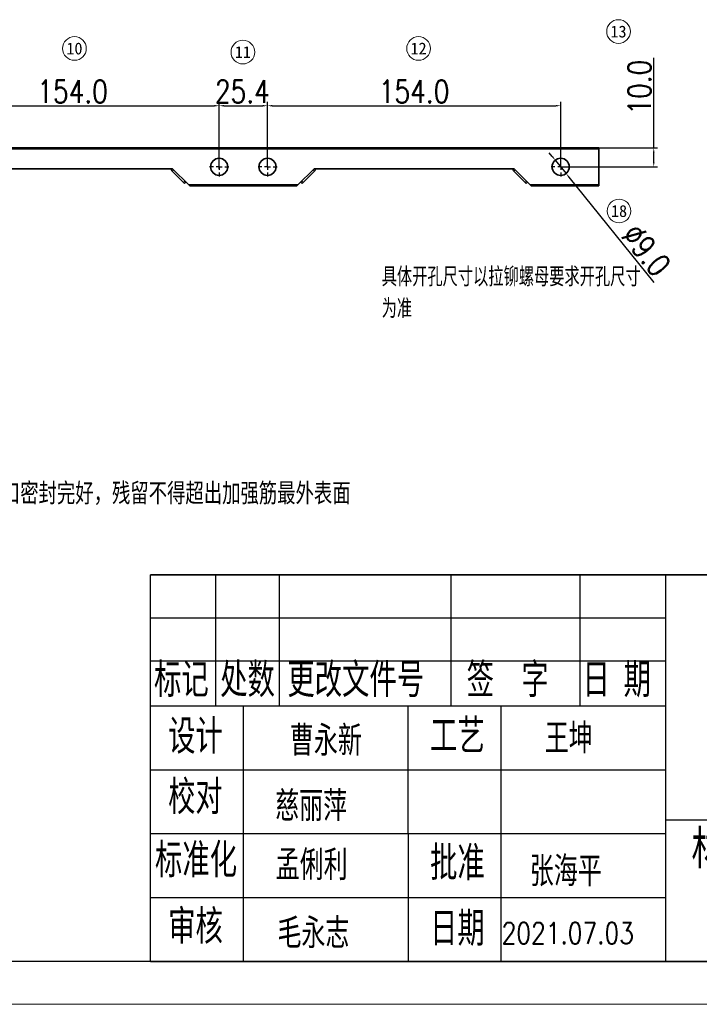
# Model space of a CAD drawing. Header units: millimetres. Extents: x 20710 to 22053, y -3940 to -2995.
# Tile 2 of 4: x 21146 to 21503, y -3940 to -3423. Entities that reach past the tile are written whole.
import ezdxf
from ezdxf import colors
from ezdxf.entities.mleader import LeaderData, LeaderLine
from ezdxf.enums import TextEntityAlignment as Align
from ezdxf.math import Vec2, Vec3

# ---------------------------------------------------------------- set-up
doc = ezdxf.new("R2010")
doc.units = ezdxf.units.MM
doc.header["$PDMODE"] = 3
doc.header["$PDSIZE"] = 8
doc.linetypes.add('CENTERX2', pattern=[20.32, 12.7, -2.54, 2.54, -2.54])
doc.layers.get('0').update_dxf_attribs({"linetype": 'CONTINUOUS'})
doc.layers.get('Defpoints').update_dxf_attribs({"linetype": 'CONTINUOUS'})
for name, color, linetype in [('7标注层', 4, 'CONTINUOUS'), ('中心线层', 1, 'CENTERX2'), ('图框', 7, 'CONTINUOUS')]:
    doc.layers.add(name, color=color, linetype=linetype)
for name, color, linetype, lineweight in [('单行文本', 7, 'CONTINUOUS', 5), ('细实线', 3, 'CONTINUOUS', 13), ('轮廓实线层', 7, 'CONTINUOUS', 35)]:
    doc.layers.add(name, color=color, linetype=linetype, lineweight=lineweight)
doc.styles.add('PC_TEXTSTYLE', font='isocp.shx', dxfattribs={"width": 0.8, "bigfont": 'hzfs.shx'})
doc.styles.get("Standard").update_dxf_attribs({"font": 'isocp.shx', "width": 0.707, "bigfont": 'hztxt.shx'})
doc.styles.add('TH_GBDIM', font='romans.shx', dxfattribs={"width": 0.8, "bigfont": 'gbcbig.shx'})
doc.styles.add('UFIDATXT', font='TXT', dxfattribs={"bigfont": 'hzfs.shx'})
doc.styles.add('文字', font='simhei.ttf')
doc.styles.add('标准', font='仿宋GB2312_0.shx', dxfattribs={"width": 0.667})
doc.dimstyles.new('TH_GBDIM1', dxfattribs={"dimtxt": 12, "dimasz": 2.5, "dimexe": 2, "dimexo": 0, "dimgap": 1.5, "dimtad": 1, "dimdec": 1, "dimzin": 0, "dimdsep": 46, "dimtxsty": 'TH_GBDIM', "dimcen": 2.5, "dimclrd": 130, "dimclre": 130, "dimclrt": 3, "dimadec": 0, "dimazin": 0, "dimtfac": 0.714286, "dimtdec": 1, "dimtmove": 0, "dimatfit": 3, "dimfxl": 1, "dimtzin": 0, "dimlwd": -1, "dimlwe": -1, "dimarcsym": 0})

# ---------------------------------------------------------------- blocks, each defined once
blk = doc.blocks.new('BMS')
at = {"layer": '图框', "color": 0}
for p, q in [((-1.58, 45.13), (-180, 45.13)), ((-180, 0), (-180, 45.13)), ((-180, 45.13), (0, 45.13)), ((-172.39, 29.84), (-172.39, 45.13)), ((-164.96, 29.84), (-164.96, 45.13)), ((-144.9, 29.84), (-144.9, 45.13)), ((-129.86, 29.84), (-129.86, 45.13)), ((-119.83, 0), (-119.83, 45.13)), ((-180, 40.11), (-119.83, 40.11)), ((-180.02, 35.1), (-119.84, 35.1)), ((-180.02, 29.84), (-119.84, 29.84)), ((-180.02, 29.84), (-119.84, 29.84)), ((-169.16, 0), (-169.16, 29.84)), ((-139.08, 0), (-139.08, 29.84)), ((-179.98, 22.38), (-119.81, 22.38)), ((-119.83, 16.54), (-59.66, 16.54)), ((-179.98, 14.92), (-119.81, 14.92)), ((-180, 7.46), (-119.83, 7.46)), ((-180, 0), (-1.58, 0)), ((-178.75, 0), (-1.58, 0)), ((-180, 0), (-1.58, 0)), ((-178.75, 0), (0, 0))]:
    blk.add_line(p, q, dxfattribs=at)
at = {"layer": '图框', "linetype": 'Continuous'}
blk.add_line((-149.87, 0), (-149.93, 29.84), dxfattribs=at)
at = {"layer": '图框'}
blk.add_line((0, 0), (-180, 0), dxfattribs=at)
blk.add_line((0, 0), (-180, 0), dxfattribs=at)
at = {"style": '标准', "width": 0.667}
for tag, p in [('工艺_001', (-130.03, 24.57)), ('校对_001', (-159.4, 16.68)), ('标准化_001', (-159.51, 9.77)), ('批准_001', (-129.75, 9.09)), ('审核_001', (-159.25, 1.85)), ('批准日期_001', (-129.64, 1.55))]:
    blk.add_attdef(tag, p, '', height=3.5, dxfattribs=at)
at = {"color": 1, "style": '标准', "width": 0.667}
blk.add_attdef('受控', text='', height=7, dxfattribs=at).set_placement((-48.36, 20.84), align=Align.MIDDLE)
at = {"layer": '图框', "color": 0, "attachment_point": 1, "style": '标准'}
for s, insert, char_height in [('\\fFangSong_GB2312|b0|i0|p34;标记', (-179.59, 34.75), 3.51), ('\\fFangSong_GB2312|b0|i0|p34;处数', (-171.87, 34.75), 3.51), ('\\fFangSong_GB2312|b0|i0|p34; 更改文件号 ', (-165.62, 34.75), 3.51), ('\\fFangSong_GB2312|b0|i0|p34; 签  字 ', (-144.69, 34.75), 3.51), ('\\fFangSong_GB2312|b0|i0|p34; 日 期 ', (-131.17, 34.75), 3.51), ('{\\fSimSun|b0|i0|c134|p2;设计} ', (-177.94, 28.15), 3.51), ('{\\fSimSun|b0|i0|c134|p2;工艺}', (-147.37, 28.2), 3.51), ('{\\fSimSun|b0|i0|c134|p2;校对}', (-177.94, 21.06), 3.4856), ('\\fFangSong_GB2312|b0|i0|p34;材料：', (-116.85, 15.29), 3.9789), ('{\\fFangSong_GB2312|b0|i0|c134|p34; 标准化 }', (-181.07, 13.7), 3.51), ('{\\fSimSun|b0|i0|c134|p2;批准}', (-147.37, 13.38), 3.51), ('{\\fSimSun|b0|i0|c134|p2;审核}', (-177.94, 5.96), 3.51), ('{\\fSimSun|b0|i0|c134|p2;日期}', (-147.37, 5.72), 3.51)]:
    blk.add_mtext(s, dxfattribs=dict(at, insert=insert, char_height=char_height))
at = {"layer": '图框', "color": 0, "style": '标准', "width": 0.8}
blk.add_attdef('设计', text='', height=3.51, dxfattribs=at).set_placement((-159.53, 24), align=Align.CENTER)
blk = doc.blocks.new('SW_CENTERMARKSYMBOL_0')
at = {"layer": '中心线层', "color": 0}
for p, q in [((-3, 0), (-5, 0)), ((0, 0), (-1.5, 0)), ((0, 3), (0, 5)), ((0, 0), (0, 1.5)), ((0, 0), (0, -1.5)), ((0, 0), (1.5, 0)), ((3, 0), (5, 0)), ((0, -3), (0, -5))]:
    blk.add_line(p, q, dxfattribs=at)
blk = doc.blocks.new('SW_CENTERMARKSYMBOL_2')
at = {"layer": '中心线层', "color": 0}
for p, q in [((-3, 0), (-5, 0)), ((0, 0), (-1.5, 0)), ((0, 3), (0, 5)), ((0, 0), (0, 1.5)), ((0, 0), (0, -1.5)), ((0, 0), (1.5, 0)), ((3, 0), (5, 0)), ((0, -3), (0, -5))]:
    blk.add_line(p, q, dxfattribs=at)
blk = doc.blocks.new('*D359')
at = {"layer": '7标注层', "color": 130, "ltscale": 5, "transparency": 16777216}
for p, q in [((21096.5, -3501.24), (21096.5, -3466.13)), ((21099, -3468.13), (21248, -3468.13)), ((21250.5, -3501.24), (21250.5, -3466.13))]:
    blk.add_line(p, q, dxfattribs=at)
for points in [[(21099, -3467.72), (21099, -3468.55), (21096.5, -3468.13)], [(21248, -3467.72), (21248, -3468.55), (21250.5, -3468.13)]]:
    blk.add_solid(points, dxfattribs=at)
at = {"layer": 'Defpoints', "color": 0, "ltscale": 5, "transparency": 16777216}
for p in [(21250.5, -3468.13), (21096.5, -3501.24), (21250.5, -3501.24)]:
    blk.add_point(p, dxfattribs=at)
at = {"layer": '7标注层', "color": 3, "ltscale": 5, "transparency": 16777216, "insert": (21173.5, -3460.63), "char_height": 12, "attachment_point": 5, "style": 'TH_GBDIM'}
blk.add_mtext('154.0', dxfattribs=at)
blk = doc.blocks.new('*D360')
at = {"layer": '7标注层', "color": 130, "ltscale": 5, "transparency": 16777216}
for p, q in [((21250.5, -3501.24), (21250.5, -3466.13)), ((21253, -3468.13), (21273.4, -3468.13)), ((21275.9, -3500.24), (21275.9, -3466.13))]:
    blk.add_line(p, q, dxfattribs=at)
for points in [[(21253, -3467.72), (21253, -3468.55), (21250.5, -3468.13)], [(21273.4, -3467.72), (21273.4, -3468.55), (21275.9, -3468.13)]]:
    blk.add_solid(points, dxfattribs=at)
at = {"layer": 'Defpoints', "color": 0, "ltscale": 5, "transparency": 16777216}
for p in [(21275.9, -3468.13), (21250.5, -3501.24), (21275.9, -3500.24)]:
    blk.add_point(p, dxfattribs=at)
at = {"layer": '7标注层', "color": 3, "ltscale": 5, "transparency": 16777216, "insert": (21262.7, -3460.63), "char_height": 12, "attachment_point": 5, "style": 'TH_GBDIM'}
blk.add_mtext('25.4', dxfattribs=at)
blk = doc.blocks.new('*D361')
at = {"layer": '7标注层', "color": 130, "ltscale": 5, "transparency": 16777216}
for p, q in [((21275.9, -3500.24), (21275.9, -3466.13)), ((21278.4, -3468.13), (21427.4, -3468.13)), ((21429.9, -3500.24), (21429.9, -3466.13))]:
    blk.add_line(p, q, dxfattribs=at)
for points in [[(21278.4, -3467.72), (21278.4, -3468.55), (21275.9, -3468.13)], [(21427.4, -3467.72), (21427.4, -3468.55), (21429.9, -3468.13)]]:
    blk.add_solid(points, dxfattribs=at)
at = {"layer": 'Defpoints', "color": 0, "ltscale": 5, "transparency": 16777216}
for p in [(21429.9, -3468.13), (21275.9, -3500.24), (21429.9, -3500.24)]:
    blk.add_point(p, dxfattribs=at)
at = {"layer": '7标注层', "color": 3, "ltscale": 5, "transparency": 16777216, "insert": (21352.9, -3460.63), "char_height": 12, "attachment_point": 5, "style": 'TH_GBDIM'}
blk.add_mtext('154.0', dxfattribs=at)
blk = doc.blocks.new('*D366')
at = {"layer": '7标注层', "color": 130, "ltscale": 5, "transparency": 16777216}
for p, q in [((21478.79, -3490.24), (21478.79, -3442.95)), ((21430.72, -3490.24), (21480.79, -3490.24)), ((21478.79, -3497.74), (21478.79, -3492.74)), ((21430.4, -3500.24), (21480.79, -3500.24))]:
    blk.add_line(p, q, dxfattribs=at)
for points in [[(21478.38, -3492.74), (21479.21, -3492.74), (21478.79, -3490.24)], [(21478.38, -3497.74), (21479.21, -3497.74), (21478.79, -3500.24)]]:
    blk.add_solid(points, dxfattribs=at)
at = {"layer": 'Defpoints', "color": 0, "ltscale": 5, "transparency": 16777216}
for p in [(21430.72, -3490.24), (21430.4, -3500.24), (21478.79, -3500.24)]:
    blk.add_point(p, dxfattribs=at)
at = {"layer": '7标注层', "color": 3, "ltscale": 5, "transparency": 16777216, "insert": (21471.29, -3458.39), "char_height": 12, "attachment_point": 5, "rotation": 90, "style": 'TH_GBDIM'}
blk.add_mtext('10.0', dxfattribs=at)
blk = doc.blocks.new('*D367')
at = {"layer": '7标注层', "color": 130, "ltscale": 5, "transparency": 16777216}
for p, q in [((21425.5, -3494.8), (21423.93, -3492.85)), ((21427.07, -3496.74), (21432.73, -3503.74)), ((21479.02, -3561.02), (21434.3, -3505.69))]:
    blk.add_line(p, q, dxfattribs=at)
for points in [[(21425.83, -3494.54), (21425.18, -3495.06), (21427.07, -3496.74)], [(21434.63, -3505.42), (21433.98, -3505.95), (21432.73, -3503.74)]]:
    blk.add_solid(points, dxfattribs=at)
at = {"layer": 'Defpoints', "color": 0, "ltscale": 5, "transparency": 16777216}
for p in [(21427.07, -3496.74), (21432.73, -3503.74)]:
    blk.add_point(p, dxfattribs=at)
at = {"layer": '7标注层', "color": 3, "ltscale": 5, "transparency": 16777216, "insert": (21474.86, -3543.94), "char_height": 12, "attachment_point": 5, "rotation": 308.944, "style": 'TH_GBDIM'}
blk.add_mtext('∅9.0', dxfattribs=at)

msp = doc.modelspace()

# ---------------------------------------------------------------- linework, layer by layer
at = {"layer": '图框'}
for q in [(20822.95, -3917.62), (20845.45, -3917.62)]:
    msp.add_line((22024.45, -3917.62), q, dxfattribs=at)
at = {"layer": '图框', "color": 0}
for p in [(21214.45, -3917.62), (21220.09, -3917.62)]:
    msp.add_line(p, (22017.33, -3917.62), dxfattribs=at)
at = {"layer": '图框', "linetype": 'Continuous', "lineweight": 18}
msp.add_line((22046.95, -3940.12), (20710.45, -3940.12), dxfattribs=at)
msp.add_line((22046.95, -3940.12), (20710.45, -3940.12), dxfattribs=at)
at = {"layer": '细实线', "color": 6}
for centre in [(21460.28, -3429.15), (21174.48, -3438.06), (21262.96, -3439.96), (21355.25, -3438.06), (21460.55, -3523.43)]:
    msp.add_circle(centre, 6.21, dxfattribs=at)
at = {"layer": '轮廓实线层'}
for p, q in [((20891.9, -3490.24), (21449.9, -3490.24)), ((21449.9, -3490.74), (20891.9, -3490.74)), ((21449.9, -3490.24), (21449.9, -3490.74)), ((21449.9, -3509.74), (21449.9, -3490.74)), ((21226.05, -3501.24), (21120.96, -3501.24)), ((21225.34, -3501.95), (21226.05, -3501.24)), ((21234.55, -3509.74), (21226.05, -3501.24)), ((21300.36, -3501.24), (21291.86, -3509.74)), ((21405.45, -3501.24), (21300.36, -3501.24)), ((21301.07, -3501.95), (21300.36, -3501.24)), ((21404.74, -3501.95), (21405.45, -3501.24)), ((21413.95, -3509.74), (21405.45, -3501.24)), ((21225.84, -3502.45), (21225.34, -3501.95)), ((21225.84, -3502.45), (21226.55, -3501.74)), ((21231.84, -3508.45), (21225.84, -3502.45)), ((21300.57, -3502.45), (21294.57, -3508.45)), ((21300.57, -3502.45), (21299.86, -3501.74)), ((21301.07, -3501.95), (21300.57, -3502.45)), ((21405.24, -3502.45), (21404.74, -3501.95)), ((21405.24, -3502.45), (21405.95, -3501.74)), ((21411.24, -3508.45), (21405.24, -3502.45)), ((21231.84, -3508.45), (21232.55, -3507.74)), ((21232.34, -3508.95), (21231.84, -3508.45)), ((21232.34, -3508.95), (21233.05, -3508.24)), ((21234.55, -3509.74), (21291.86, -3509.74)), ((21235.05, -3510.24), (21234.55, -3509.74)), ((21291.36, -3510.24), (21235.05, -3510.24)), ((21291.86, -3509.74), (21291.36, -3510.24)), ((21294.07, -3508.95), (21293.36, -3508.24)), ((21294.57, -3508.45), (21293.86, -3507.74)), ((21294.57, -3508.45), (21294.07, -3508.95)), ((21411.24, -3508.45), (21411.95, -3507.74)), ((21411.74, -3508.95), (21411.24, -3508.45)), ((21411.74, -3508.95), (21412.45, -3508.24)), ((21413.95, -3509.74), (21449.9, -3509.74)), ((21414.45, -3510.24), (21413.95, -3509.74)), ((21449.9, -3510.24), (21414.45, -3510.24)), ((21449.9, -3509.74), (21449.9, -3510.24))]:
    msp.add_line(p, q, dxfattribs=at)
for centre in [(21250.5, -3500.24), (21275.9, -3500.24), (21429.9, -3500.24)]:
    msp.add_circle(centre, 4.5, dxfattribs=at)

# ---------------------------------------------------------------- block references
ref = msp.add_blockref('BMS', (22024.45, -3917.62), dxfattribs=dict(xscale=4.5, yscale=4.5, zscale=4.5))
ref.add_attrib('设计', '曹永新', dxfattribs={"layer": '图框', "color": 0, "height": 15.795, "style": 'UFIDATXT', "width": 0.8}).set_placement((21306.55, -3809.6), align=Align.CENTER)
ref.add_attrib('工艺_001', '王坤', (21421.52, -3808.37), dxfattribs={"height": 15.75, "style": 'UFIDATXT', "width": 0.8})
ref.add_attrib('校对_001', '慈丽萍', (21279.93, -3843.89), dxfattribs={"height": 15.75, "style": 'UFIDATXT', "width": 0.8})
ref.add_attrib('标准化_001', '孟俐利', (21280.2, -3874.9), dxfattribs={"height": 15.75, "style": 'UFIDATXT', "width": 0.8})
ref.add_attrib('审核_001', '毛永志', (21281.12, -3910.67), dxfattribs={"height": 15.75, "style": 'UFIDATXT', "width": 0.8})
ref.add_attrib('批准_001', '张海平', (21413.68, -3878.12), dxfattribs={"height": 15.75, "style": 'UFIDATXT', "width": 0.8})
ref.add_attrib('批准日期_001', '2021.07.03', (21398.91, -3908.4), dxfattribs={"height": 11.25, "style": 'UFIDATXT', "width": 0.8})
at = {"layer": '中心线层', "color": 1}
for name, p in [('SW_CENTERMARKSYMBOL_0', (21250.5, -3500.24)), ('SW_CENTERMARKSYMBOL_2', (21275.9, -3500.24)), ('SW_CENTERMARKSYMBOL_2', (21429.9, -3500.24))]:
    msp.add_blockref(name, p, dxfattribs=at)

# ---------------------------------------------------------------- texts
at = {"layer": '7标注层', "ltscale": 5, "insert": (21335.88, -3553), "char_height": 10, "attachment_point": 1, "style": 'PC_TEXTSTYLE'}
msp.add_mtext_dynamic_manual_height_columns('具体开孔尺寸以拉铆螺母要求开孔尺寸为准', width=141.9449, gutter_width=379.18, heights=[0], dxfattribs=at)
at = {"layer": '单行文本', "color": 6, "style": '文字'}
for s, p in [('13', (21460.28, -3429.15)), ('10', (21174.48, -3438.06)), ('11', (21262.96, -3439.96)), ('12', (21355.25, -3438.06)), ('18', (21460.55, -3523.43))]:
    msp.add_text(s, height=6.214, dxfattribs=at).set_placement(p, align=Align.MIDDLE_CENTER)

# ---------------------------------------------------------------- dimensions: what is measured, and where the dimension line sits
at = {"layer": '7标注层', "ltscale": 5}
dim = msp.add_linear_dim(base=(21478.79, -3500.24), p1=(21430.72, -3490.24), p2=(21430.4, -3500.24), angle=90, dimstyle='TH_GBDIM1', dxfattribs=at)
dim.commit()
dim.dimension.update_dxf_attribs({"geometry": '*D366', "text_midpoint": (21478.79, -3458.39), "dimtype": 160})
for base, p1, p2, picture, middle in [((21250.5, -3468.13), (21096.5, -3501.24), (21250.5, -3501.24), '*D359', (21173.5, -3460.63)), ((21429.9, -3468.13), (21275.9, -3500.24), (21429.9, -3500.24), '*D361', (21352.9, -3460.63))]:
    dim = msp.add_linear_dim(base=base, p1=p1, p2=p2, dimstyle='TH_GBDIM1', override={"dimtmove": 1}, dxfattribs=at)
    dim.commit()
    dim.dimension.update_dxf_attribs({"geometry": picture, "text_midpoint": middle})
dim = msp.add_linear_dim(base=(21275.9, -3468.13), p1=(21250.5, -3501.24), p2=(21275.9, -3500.24), dimstyle='TH_GBDIM1', override={"dimtmove": 1}, dxfattribs=at)
dim.commit()
dim.dimension.update_dxf_attribs({"geometry": '*D360', "text_midpoint": (21262.7, -3468.13), "dimtype": 160})
dim = msp.add_diameter_dim_2p(p1=(21427.07, -3496.74), p2=(21432.73, -3503.74), dimstyle='TH_GBDIM1', dxfattribs=at)
dim.commit()
dim.dimension.update_dxf_attribs({"geometry": '*D367', "text_midpoint": (21469.03, -3548.66), "dimtype": 163})

# ---------------------------------------------------------------- leaders
ml = msp.add_multileader_mtext('Standard', dxfattribs=at)
ml.set_content('{\\fSimSun|b0|i0|c134|p2;封板点焊后胶封，应将开口密封完好，残留不得超出加强筋最外表面}', color=256)
ml.set_leader_properties()
ml.build(insert=Vec2(0, 0))
ml.multileader.update_dxf_attribs({"text_right_attachment_type": 6, "dogleg_length": 0.36})
ctx = ml.context
ctx.base_point, ctx.char_height, ctx.plane_origin = Vec3(21028.26, -3672.21), 10, Vec3(20991.09, -3730.88)
ctx.right_attachment = 6
notes = []
notes.append((ctx, [(0, (1, 1, 0), (21027.9, -3672.21), (1, 0), 0.36, [(0, [(20991.09, -3730.88)], 0, [])])]))
ctx.mtext.insert, ctx.mtext.flow_direction = Vec3(21030.26, -3666.46), 5
for ctx, leaders in notes:
    for number, flags, end, landing, length, lines in leaders:
        leader = LeaderData()
        leader.index, (leader.has_last_leader_line, leader.has_dogleg_vector, leader.attachment_direction) = number, flags
        leader.last_leader_point, leader.dogleg_vector, leader.dogleg_length = Vec3(end), Vec3(landing), length
        for number, points, colour, breaks in lines:
            line = LeaderLine()
            line.index, line.vertices, line.color, line.breaks = number, Vec3.list(points), colors.encode_raw_color(colour), breaks
            leader.lines.append(line)
        ctx.leaders.append(leader)

doc.saveas('drawing.dxf')
